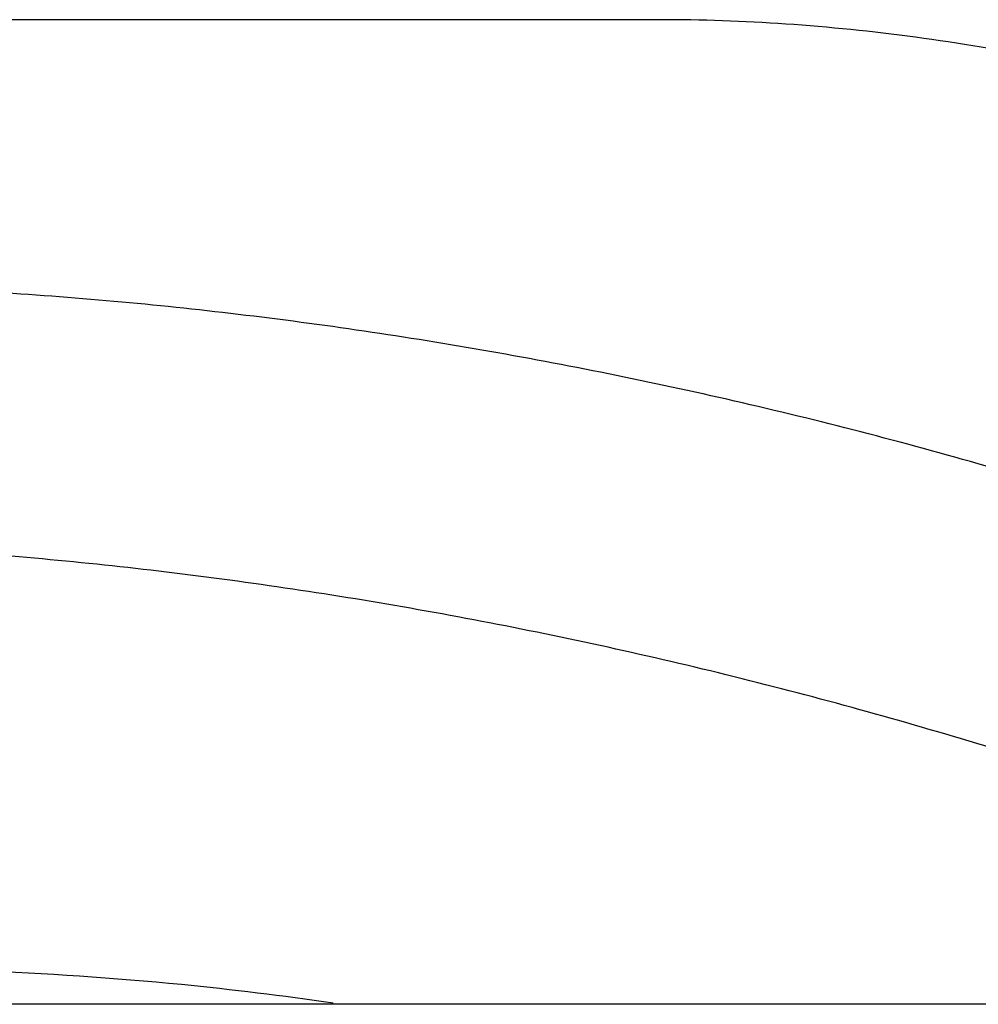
# Model space of a CAD drawing. Header units: millimetres. Extents: x 0 to 594, y 0 to 420.
# Tile 107 of 256: x 485.73 to 487.19, y 249.98 to 251.48. Entities that reach past the tile are written whole.
import ezdxf

# ---------------------------------------------------------------- set-up
doc = ezdxf.new("R2010")
doc.units = ezdxf.units.MM
doc.header["$LTSCALE"] = 32.67
doc.layers.get('0').update_dxf_attribs({"linetype": 'CONTINUOUS'})

msp = doc.modelspace()

# ---------------------------------------------------------------- linework, layer by layer
at = {"color": 7, "linetype": 'CONTINUOUS'}
for p, q in [((486.70118, 251.48066), (483.51983, 251.48066)), ((488.78718, 249.97915), (481.74347, 249.97915))]:
    msp.add_line(p, q, dxfattribs=at)
for points, knots in [([(487.88143, 251.2472), (487.81783, 251.27233), (487.68874, 251.31887), (487.4917, 251.37686), (487.29253, 251.42268), (487.09336, 251.45585), (486.89625, 251.476), (486.76556, 251.48066), (486.70118, 251.48066)], [0, 0, 0, 0, 0.1695831, 0.3400105, 0.509022, 0.6760287, 0.8403716, 1, 1, 1, 1]), ([(489.04482, 249.98051), (489.02678, 249.99198), (488.90195, 250.07042), (488.66299, 250.20904), (488.319, 250.38322), (487.9606, 250.54061), (487.59083, 250.67987), (487.21282, 250.79982), (486.8298, 250.89946), (486.44499, 250.97792), (486.06167, 251.03454), (485.68309, 251.06885), (485.31244, 251.08055), (484.95287, 251.06954), (484.6074, 251.03591), (484.27895, 250.97993), (483.97027, 250.90204), (483.68394, 250.80286), (483.42238, 250.68317), (483.1878, 250.54386), (482.98222, 250.38601), (482.8075, 250.2108), (482.70328, 250.07065), (482.65529, 249.99195), (482.6485, 249.98047)], [0, 0, 0, 0, 0.0092358, 0.0636955, 0.1193052, 0.175765, 0.23276, 0.2899658, 0.3470548, 0.403701, 0.4595864, 0.5144059, 0.567874, 0.6197311, 0.6697498, 0.7177436, 0.7635746, 0.8071638, 0.8485022, 0.8876621, 0.9248091, 0.9602114, 0.9942416, 1, 1, 1, 1]), ([(487.62881, 250.22732), (487.5758, 250.24707), (487.39796, 250.311), (487.09179, 250.40816), (486.70876, 250.50779), (486.32396, 250.58625), (485.94064, 250.64288), (485.66731, 250.66765), (485.52255, 250.67581), (485.50446, 250.67676)], [0, 0, 0, 0, 0.0778646, 0.2600992, 0.4419613, 0.6224131, 0.8004409, 0.9750734, 1, 1, 1, 1]), ([(486.2037, 249.98107), (486.12692, 249.99214), (485.94644, 250.01411), (485.66407, 250.0331), (485.36117, 250.03344), (485.09522, 250.01495), (484.93135, 249.99258), (484.86441, 249.98137)], [0, 0, 0, 0, 0.1730974, 0.4055833, 0.6311579, 0.8485634, 1, 1, 1, 1])]:
    msp.add_open_spline(points, degree=3, knots=knots, dxfattribs=at)

doc.saveas('drawing.dxf')
